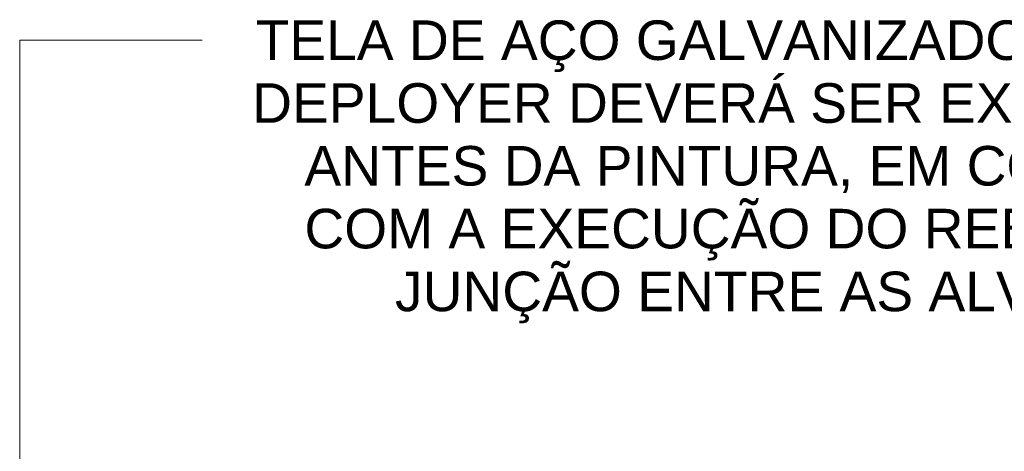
# Model space of a CAD drawing. Header units: metres. Extents: x -27.3 to 21, y -0.3 to 10.3.
# Tile 167 of 255: x 13 to 14.9, y 4.3 to 5.1. Entities that reach past the tile are written whole.
import ezdxf

# ---------------------------------------------------------------- set-up
doc = ezdxf.new("R2010")
doc.units = ezdxf.units.M
doc.layers.add('G-ANNO-TEXT', color=7, linetype='Continuous', lineweight=9)
doc.styles.add('Arial', font='arial.ttf', dxfattribs={"height": 0.075})

msp = doc.modelspace()

# ---------------------------------------------------------------- linework, layer by layer
at = {"layer": 'G-ANNO-TEXT'}
for p, q in [((13.0287, 5.0535), (13.3254, 5.0535)), ((13.0287, 3.2107), (13.0287, 5.0535)), ((13.3254, 5.0535), (13.375, 5.0535))]:
    msp.add_line(p, q, dxfattribs=at)

# ---------------------------------------------------------------- texts
at = {"layer": 'G-ANNO-TEXT', "char_height": 0.075, "attachment_point": 1, "style": 'Arial'}
for s, insert, width in [('TELA DE AÇO GALVANIZADO DO TIPO ', (13.4766, 5.091), 2.348944), ('DEPLOYER DEVERÁ SER EXECUTADA ', (13.47, 4.9719), 2.356961), ('ANTES DA PINTURA, EM CONJUNTO ', (13.5692, 4.8529), 2.236708), ('COM A EXECUÇÃO DO REBOCO, NA ', (13.5692, 4.7338), 2.236708), ('JUNÇÃO ENTRE AS ALVENARIAS', (13.7412, 4.6147), 2.028269)]:
    msp.add_mtext(s, dxfattribs=dict(at, insert=insert, width=width))

doc.saveas('drawing.dxf')
